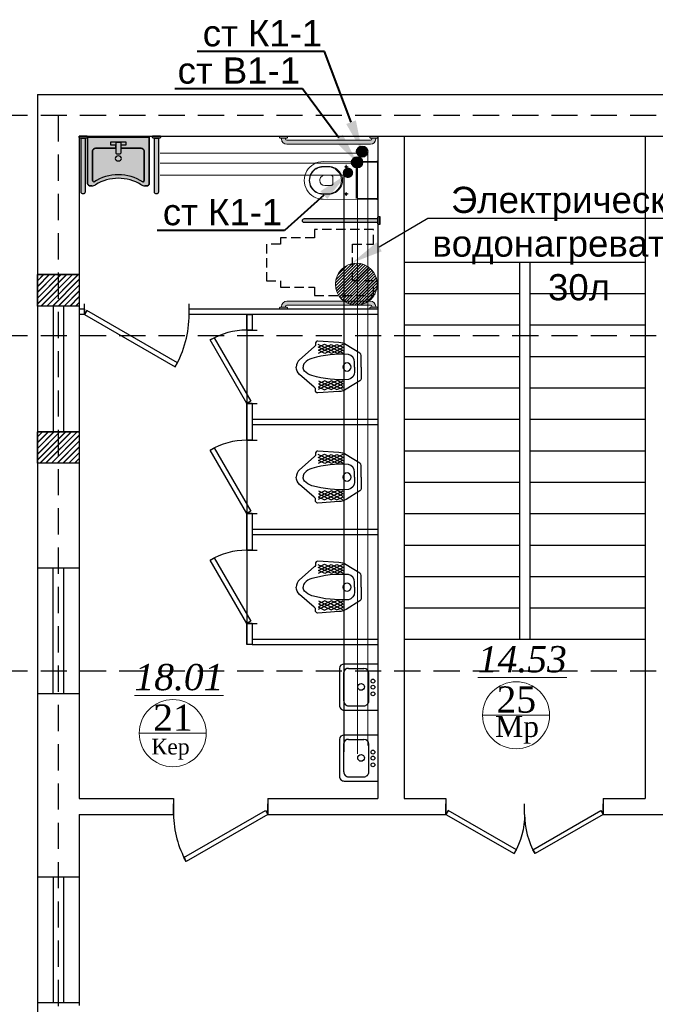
# Model space of a CAD drawing. Header units: inches. Extents: x 8001 to 766003, y -84601 to 563258.
# Tile 149 of 169: x 478436 to 484503, y 277172 to 286567. Entities that reach past the tile are written whole.
import ezdxf
from ezdxf import colors
from ezdxf.entities.mleader import LeaderData, LeaderLine
from ezdxf.math import Vec2, Vec3

# ---------------------------------------------------------------- set-up
doc = ezdxf.new("R2010")
doc.units = ezdxf.units.IN
doc.header["$MEASUREMENT"] = 0
for name, pattern in [('( Hidden )', [0.375, 0.25, -0.125]), ('One Roomed$0$CENTER2', [1.125, 0.75, -0.125, 0.125, -0.125]), ('штриховая', [19.049999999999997, 12.7, -6.349999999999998])]:
    doc.linetypes.add(name, pattern=pattern)
doc.layers.add('-K1 TRUBA', color=7, linetype='Continuous', lineweight=40, true_color=0x692e0a)
for name, color, linetype, lineweight in [('.', 7, 'Continuous', 15), ('_0', 7, 'Continuous', 15), ('В1', 160, 'Continuous', 25), ('раз.вну', 250, 'Continuous', 20), ('Сантехника', 5, 'Continuous', 13), ('СТЕНЫ', 7, 'Continuous', 40), ('Т3', 10, 'Continuous', 25)]:
    doc.layers.add(name, color=color, linetype=linetype, lineweight=lineweight)
for name, color, linetype in [('SANTEH', 30, 'Continuous'), ('santex', 152, 'Continuous'), ('АСО-сантехника', 22, 'Continuous'), ('сан.техника', 146, 'Continuous')]:
    doc.layers.add(name, color=color, linetype=linetype)
doc.styles.get("Standard").update_dxf_attribs({"font": 'arial.ttf'})
doc.styles.add('TIEMS', font='times.ttf')
pattern_1 = [(45, (0, 0), (-27.57716446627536, 27.57716446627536), []), (45, (2, 0), (-27.57716446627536, 27.57716446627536), [])]

# ---------------------------------------------------------------- blocks, each defined once
blk = doc.blocks.new('*U283')
at = {"color": 5}
for p, q in [((-36, 8.881784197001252e-16), (-36, 3.999999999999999)), ((0, 0), (0, 3.999999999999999))]:
    blk.add_line(p, q, dxfattribs=at)
blk.add_lwpolyline([(0, 8.881784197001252e-16), (-31.1769145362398, -17.99999999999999), (-32.05191453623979, -16.48445554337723), (-0.875, 1.515544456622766)], close=True, dxfattribs=at)
blk.add_arc((0, 0), 36, 180, 209.9999999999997, dxfattribs=at)
blk = doc.blocks.new('*U284')
at = {"color": 5}
for p, q in [((-30, 5.181040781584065e-16), (-30, 3.999999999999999)), ((0, 0), (0, 3.999999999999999))]:
    blk.add_line(p, q, dxfattribs=at)
blk.add_lwpolyline([(0, 8.881784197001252e-16), (-25.98076211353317, -14.99999999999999), (-26.85576211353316, -13.48445554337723), (-0.875, 1.515544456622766)], close=True, dxfattribs=at)
blk.add_arc((0, 0), 30, 180, 209.9999999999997, dxfattribs=at)
blk = doc.blocks.new('ffffffffffffffffdddddfffx')
at = {"layer": '.'}
h = blk.add_hatch(dxfattribs=at)
h.set_pattern_fill('JIS_LC_8', color=32, scale=5)
h.set_pattern_definition(pattern_1)
h.paths.add_polyline_path([(2132516.529162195, 2055206.57200169), (2132916.529162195, 2055206.57200169), (2132916.529162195, 2054906.57200169), (2132516.529162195, 2054906.57200169)])
h = blk.add_hatch(dxfattribs=at)
h.set_pattern_fill('JIS_LC_8', color=32, scale=5)
h.set_pattern_definition(pattern_1)
h.paths.add_polyline_path([(2132516.529162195, 2053706.57200169), (2132916.529162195, 2053706.57200169), (2132916.529162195, 2053406.57200169), (2132516.529162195, 2053406.57200169)])
for p, q in [((2132916.529162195, 2055206.57200169), (2132516.529162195, 2055206.57200169)), ((2132916.529162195, 2054906.57200169), (2132516.529162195, 2054906.57200169)), ((2132916.529162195, 2053706.57200169), (2132516.529162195, 2053706.57200169)), ((2132916.529162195, 2053406.57200169), (2132516.529162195, 2053406.57200169))]:
    blk.add_line(p, q)
at = {"color": 5}
for p, q in [((2132666.529162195, 2054906.57200169), (2132666.529162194, 2053706.57200169)), ((2132766.529162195, 2054906.57200169), (2132766.529162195, 2053706.57200169))]:
    blk.add_line(p, q, dxfattribs=at)
at = {"color": 0}
for points in [[(2132516.529162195, 2055206.57200169), (2132916.529162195, 2055206.57200169), (2132916.529162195, 2054906.57200169), (2132516.529162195, 2054906.57200169)], [(2132516.529162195, 2053706.57200169), (2132916.529162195, 2053706.57200169), (2132916.529162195, 2053406.57200169), (2132516.529162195, 2053406.57200169)]]:
    blk.add_lwpolyline(points, close=True, dxfattribs=at)
blk = doc.blocks.new('*U297')
at = {"color": 5}
for p, q in [((0, 0), (-1.434995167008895e-16, -3.999999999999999)), ((28, 1.184237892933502e-16), (28, -3.999999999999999))]:
    blk.add_line(p, q, dxfattribs=at)
blk.add_lwpolyline([(-1.434995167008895e-16, -4.738375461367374e-16), (24.24871130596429, 14), (25.12371130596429, 12.48445554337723), (0.8749999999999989, -1.515544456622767)], close=True, dxfattribs=at)
blk.add_arc((0, 0), 28, 0, 29.99999999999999, dxfattribs=at)
blk = doc.blocks.new('*U298')
at = {"color": 5}
for p, q in [((0, 0), (-1.434995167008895e-16, -3.999999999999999)), ((28, 1.184237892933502e-16), (28, -3.999999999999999))]:
    blk.add_line(p, q, dxfattribs=at)
blk.add_lwpolyline([(-1.434995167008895e-16, -4.738375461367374e-16), (24.24871130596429, 14), (25.12371130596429, 12.48445554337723), (0.8749999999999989, -1.515544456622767)], close=True, dxfattribs=at)
blk.add_arc((0, 0), 28, 0, 29.99999999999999, dxfattribs=at)
blk = doc.blocks.new('*U299')
at = {"color": 5}
for p, q in [((0, 0), (0, -3.999999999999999)), ((-40, -5.921189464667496e-16), (-40, -4))]:
    blk.add_line(p, q, dxfattribs=at)
blk.add_lwpolyline([(0, -4.738375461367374e-16), (-34.64101615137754, 20), (-35.51601615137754, 18.48445554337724), (-0.875, -1.515544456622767)], close=True, dxfattribs=at)
blk.add_arc((0, 0), 40, 150, 180, dxfattribs=at)
blk = doc.blocks.new('fghgf')
at = {"layer": 'сан.техника', "color": 0, "lineweight": 25}
for p, q in [((1052278.910882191, -1094001.955807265), (1052102.939203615, -1094088.496655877)), ((1052162.102095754, -1094004.992324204), (1052102.939203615, -1094030.802756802)), ((1052216.713999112, -1094004.992324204), (1052102.939203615, -1094062.686231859)), ((1052102.939203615, -1094033.839273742), (1052213.680003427, -1094090.014918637)), ((1052105.9731993, -1094004.992324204), (1052275.876891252, -1094090.014918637)), ((1052157.551106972, -1094091.533181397), (1052339.590772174, -1094006.510586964)), ((1052338.073774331, -1094088.496655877), (1052162.102095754, -1094004.992324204)), ((1052213.680003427, -1094090.014918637), (1052338.073774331, -1094032.321019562)), ((1052338.073774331, -1094061.1679691), (1052216.713999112, -1094004.992324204)), ((1052339.590772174, -1094032.321019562), (1052278.910882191, -1094001.955807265)), ((1052105.9731993, -1094059.649706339), (1052157.551106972, -1094091.533181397)), ((1052275.876891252, -1094090.014918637), (1052338.073774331, -1094061.1679691)), ((1052102.939203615, -1094407.331397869), (1052213.680003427, -1094351.155752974)), ((1052278.910882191, -1094439.214864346), (1052102.939203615, -1094352.674015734)), ((1052216.713999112, -1094436.178347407), (1052102.939203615, -1094378.484439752)), ((1052162.102095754, -1094436.178347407), (1052102.939203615, -1094410.367914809)), ((1052105.9731993, -1094381.520965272), (1052157.551106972, -1094349.637490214)), ((1052105.9731993, -1094436.178347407), (1052275.876891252, -1094351.155752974)), ((1052157.551106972, -1094349.637490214), (1052339.590772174, -1094434.660084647)), ((1052338.073774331, -1094352.674015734), (1052162.102095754, -1094436.178347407)), ((1052213.680003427, -1094351.155752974), (1052338.073774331, -1094408.849652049)), ((1052338.073774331, -1094380.002702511), (1052216.713999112, -1094436.178347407)), ((1052275.876891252, -1094351.155752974), (1052338.073774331, -1094380.002702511)), ((1052339.590772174, -1094408.849652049), (1052278.910882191, -1094439.214864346))]:
    blk.add_line(p, q, dxfattribs=at)
for points in [[(1051931.518518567, -1094220.585335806), (1051931.518518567, -1094110.405764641, -0.2587507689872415), (1051943.664491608, -1094088.506745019), (1052072.599260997, -1094008.028849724, -0.1319240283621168), (1052142.38113329, -1093986.773196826), (1052342.624767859, -1093973.108849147, -0.4931859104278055), (1052365.37972601, -1093998.919281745, 0.3290875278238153), (1052379.032701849, -1094027.766231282), (1052518.596446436, -1094150.745343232, -0.2216688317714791), (1052549.133976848, -1094220.585335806, -0.08890636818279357)], [(1051992.198408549, -1094220.585335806), (1051992.198408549, -1094173.519250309, -0.3548112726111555), (1052051.361300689, -1094100.642740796, -0.08551412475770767), (1052400.270662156, -1094138.599258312, -0.1429113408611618), (1052470.05253445, -1094182.628818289, -0.1797639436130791), (1052484.70001678, -1094220.585335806, -0.4439485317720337)], [(1051931.518518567, -1094220.585335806), (1051931.518518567, -1094330.76490697, 0.2587507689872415), (1051943.664491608, -1094352.663926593), (1052072.599260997, -1094433.141821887, 0.1319240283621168), (1052142.38113329, -1094454.397474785), (1052342.624767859, -1094468.061822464, 0.4931859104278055), (1052365.37972601, -1094442.251389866, -0.3290875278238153), (1052379.032701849, -1094413.404440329), (1052518.596446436, -1094290.425328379, 0.2216688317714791), (1052549.133976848, -1094220.585335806, 0.08890636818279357)], [(1051992.198408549, -1094220.585335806), (1051992.198408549, -1094267.651421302, 0.3548112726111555), (1052051.361300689, -1094340.527930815, 0.08551412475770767), (1052400.270662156, -1094302.571413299, 0.1429113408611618), (1052470.05253445, -1094258.541853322, 0.1797639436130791), (1052484.70001678, -1094220.585335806, 0.4439485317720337)]]:
    blk.add_lwpolyline(points, format="xyb", dxfattribs=at)
blk.add_circle((1052065.014276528, -1094220.585335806), 39.03259394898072, dxfattribs=at)
blk = doc.blocks.new('21')
at = {"layer": '.', "lineweight": 30, "transparency": 33554687}
h = blk.add_hatch(color=1, dxfattribs=at)
h.dxf.hatch_style = 1
h.set_gradient(color1=(255, 255, 255), one_color=1, tint=1)
h.paths.add_polyline_path([(3499544.730136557, -1424689.234497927), (3499557.430136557, -1424689.234497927), (3499557.430136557, -1424613.034497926), (3499544.730136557, -1424613.034497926), (3499538.380136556, -1424619.384497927), (3499538.380136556, -1424682.884497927)])
edge = h.paths.add_edge_path()
edge.add_line((3499538.380136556, -1424670.181612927), (3499538.380136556, -1424632.087382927))
edge.add_line((3499538.380136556, -1424632.087382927), (3499026.380136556, -1424632.087382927))
edge.add_arc((3499026.380136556, -1424651.134497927), 19.04711499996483, 89.99999999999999, 270)
edge.add_line((3499026.380136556, -1424670.181612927), (3499538.380136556, -1424670.181612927))
blk.add_lwpolyline([(3499538.380136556, -1424670.181612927), (3499538.380136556, -1424632.087382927), (3499026.380136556, -1424632.087382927, 1), (3499026.380136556, -1424670.181612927)], format="xyb", close=True)
blk.add_lwpolyline([(3499544.730136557, -1424689.234497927), (3499557.430136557, -1424689.234497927), (3499557.430136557, -1424613.034497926), (3499544.730136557, -1424613.034497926), (3499538.380136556, -1424619.384497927), (3499538.380136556, -1424682.884497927)], close=True)
at = {"layer": '_0', "color": 0, "lineweight": 25}
for points in [[(3499026.380136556, -1424670.181612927), (3499538.380136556, -1424670.181612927), (3499538.380136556, -1424632.087382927), (3499026.380136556, -1424632.087382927)], [(3499557.430136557, -1424613.034497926), (3499544.730136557, -1424613.034497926), (3499538.380136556, -1424619.384497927), (3499538.380136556, -1424682.884497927), (3499544.730136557, -1424689.234497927), (3499557.430136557, -1424689.234497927)], [(3499557.430136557, -1424613.034497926), (3499557.430136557, -1424689.234497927)]]:
    blk.add_lwpolyline(points, dxfattribs=at)
blk.add_lwpolyline([(3499538.380136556, -1424632.087382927), (3499538.380136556, -1424670.181612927)], close=True, dxfattribs=at)
blk.add_arc((3499026.380136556, -1424651.134497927), 19.04711499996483, 90, 270, dxfattribs=at)
blk = doc.blocks.new('Rac7')
at = {"layer": '.', "lineweight": 30, "transparency": 33554687}
h = blk.add_hatch(color=1, dxfattribs=at)
h.dxf.hatch_style = 1
h.set_gradient(color1=(255, 255, 255), one_color=1, tint=1)
edge = h.paths.add_edge_path()
edge.add_line((-38988.30350479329, -23808.42117611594), (-38999.94733869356, -23808.42117611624))
edge.add_arc((-38999.94733869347, -23868.42117611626), 60.00000000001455, 90.00000000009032, 122.2280471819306)
edge.add_arc((-39230.96035782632, -23501.9766628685), 373.1842521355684, 237.7719528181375, 302.22804718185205, ccw=False)
edge.add_arc((-39461.97337695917, -23868.42117611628), 60.00000000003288, 57.77195281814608, 89.99999999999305)
edge.add_line((-39461.97337695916, -23808.42117611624), (-39473.61721086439, -23808.42117611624))
edge.add_ellipse((-39473.61721085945, -23829.60549407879), major_axis=(-26.96185922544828, -9.842192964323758e-12), ratio=0.7857142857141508, start_angle=269.9999999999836, end_angle=359.9999999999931)
edge.add_line((-39500.5790700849, -23829.60549407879), (-39500.5790700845, -24232.10769044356))
edge.add_line((-39500.5790700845, -24232.10769044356), (-38961.34164556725, -24232.10769044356))
edge.add_line((-38961.34164556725, -24232.10769044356), (-38961.34164556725, -23829.60549408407))
edge.add_ellipse((-38988.30350479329, -23829.60549407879), major_axis=(-26.96185922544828, -9.842192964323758e-12), ratio=0.7857142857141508, start_angle=179.9999999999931, end_angle=269.9999999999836)
at = {"lineweight": 25}
for p, q in [((-39500.5790700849, -23829.60549407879), (-39500.5790700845, -24232.10769044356)), ((-39500.5790700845, -24232.10769044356), (-39500.5790700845, -23829.60549407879)), ((-39461.97337695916, -23808.42117611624), (-39473.61721086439, -23808.42117611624)), ((-39473.61721085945, -23808.42117611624), (-39461.97337695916, -23808.42117611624)), ((-39456.5234781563, -24114.9241397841), (-39456.52347815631, -23859.14371952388)), ((-39456.5234781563, -23859.14371952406), (-39456.5234781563, -24114.924139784)), ((-39005.3972374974, -23859.14371952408), (-39005.39723749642, -24114.92413978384)), ((-39005.39723749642, -24114.92413978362), (-39005.3972374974, -23859.14371952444)), ((-38988.30350479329, -23808.42117611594), (-38999.94733869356, -23808.42117611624)), ((-38999.94733869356, -23808.42117611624), (-38988.30350479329, -23808.42117611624)), ((-38961.34164556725, -24232.10769044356), (-38961.34164556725, -23829.60549408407)), ((-38961.34164556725, -23829.60549407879), (-38961.34164556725, -24232.10769044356)), ((-39252.52984520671, -24185.89597805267), (-39252.52984520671, -24093.57448542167)), ((-39209.39087044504, -24185.89597805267), (-39209.39087044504, -24093.57448542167)), ((-39252.52984520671, -24136.10845774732), (-39429.56161893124, -24136.10845774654)), ((-39429.56161893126, -24136.10845774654), (-39252.52984520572, -24136.10845774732)), ((-39297.04374571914, -24193.54828215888), (-39297.04374571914, -24164.01005671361)), ((-39297.04374571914, -24164.01005671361), (-39252.52984520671, -24164.01005671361)), ((-39297.04374571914, -24164.01005671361), (-39252.52984520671, -24164.01005671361)), ((-39297.04374571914, -24193.54828215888), (-39297.04374571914, -24164.01005671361)), ((-39164.87696993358, -24193.54828215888), (-39297.04374571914, -24193.54828215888)), ((-39164.87696993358, -24193.54828215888), (-39297.04374571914, -24193.54828215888)), ((-39252.52984520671, -24164.01005671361), (-39252.52984520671, -24136.10845774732)), ((-39252.52984520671, -24185.89597805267), (-39209.39087044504, -24185.89597805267)), ((-39032.35909672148, -24136.10845774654), (-39209.39087044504, -24136.10845774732)), ((-39209.39087044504, -24136.10845774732), (-39209.39087044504, -24164.01005671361)), ((-39209.39087044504, -24136.10845774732), (-39032.35909672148, -24136.10845774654)), ((-39209.39087044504, -24164.01005671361), (-39164.87696993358, -24164.01005671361)), ((-39209.39087044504, -24164.01005671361), (-39164.87696993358, -24164.01005671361)), ((-39164.87696993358, -24164.01005671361), (-39164.87696993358, -24193.54828215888)), ((-39164.87696993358, -24164.01005671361), (-39164.87696993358, -24193.54828215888)), ((-39500.5790700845, -24232.10769044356), (-38961.34164556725, -24232.10769044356)), ((-38961.34164556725, -24232.10769044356), (-39500.5790700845, -24232.10769044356))]:
    blk.add_line(p, q, dxfattribs=at)
for centre, radius, start, end in [((-39461.97337695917, -23868.42117611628), 60.00000000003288, 57.77195281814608, 89.99999999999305), ((-39461.97337695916, -23868.42117611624), 60, 57.77195281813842, 90), ((-39230.96035782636, -23501.97666286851), 402.7224775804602, 237.7087416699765, 302.2912583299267), ((-39230.96035782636, -23501.97666286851), 402.7224775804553, 237.708741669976, 302.2912583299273), ((-39230.96035782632, -23501.9766628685), 373.1842521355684, 237.7719528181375, 302.228047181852), ((-39230.96035782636, -23501.97666286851), 373.1842521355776, 237.7719528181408, 302.2280471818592), ((-38999.94733869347, -23868.42117611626), 60.00000000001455, 90.00000000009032, 122.2280471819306), ((-38999.94733869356, -23868.42117611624), 60, 90, 122.2280471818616)]:
    blk.add_arc(centre, radius, start, end, dxfattribs=at)
for centre, major_axis, ratio, start_param, end_param in [((-39473.61721085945, -23829.60549407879), (-26.96185922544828, -9.842192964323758e-12), 0.7857142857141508, 4.712388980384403, 6.283185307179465), ((-39429.56161893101, -23859.14371952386), (-26.96185922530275, -1.743337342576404e-11), 0.7857142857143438, 5.37293991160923, 6.28318530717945), ((-39032.359096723, -23859.14371952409), (-26.9618592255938, -1.341028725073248e-11), 0.7857142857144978, 3.141592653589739, 4.051838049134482), ((-38988.30350479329, -23829.60549407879), (-26.96185922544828, -9.842192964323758e-12), 0.7857142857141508, 3.141592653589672, 4.712388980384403), ((-39429.56161893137, -24114.9241397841), (-26.96185922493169, -8.477217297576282e-12), 0.7857142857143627, 6.283185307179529, 7.853981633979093), ((-39032.3590967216, -24114.9241397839), (-26.96185922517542, 4.088171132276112e-12), 0.7857142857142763, 7.85398163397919, 9.424777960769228)]:
    blk.add_ellipse(centre, major_axis=major_axis, ratio=ratio, start_param=start_param, end_param=end_param, dxfattribs=at)
at = {"lineweight": 25, "extrusion": (0, 0, -1)}
for centre, major_axis, ratio, start_param, end_param in [((-39473.61721085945, -23829.60549407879), (-26.96185922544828, -9.842192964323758e-12), 0.7857142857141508, 1.211384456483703e-13, 1.570796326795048), ((-39429.56161893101, -23859.14371952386), (-26.96185922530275, -1.743337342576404e-11), 0.7857142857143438, 1.360184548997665e-13, 0.9102453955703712), ((-39032.359096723, -23859.14371952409), (-26.9618592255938, -1.341028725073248e-11), 0.7857142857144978, 2.231347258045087, 3.141592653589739), ((-38988.30350479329, -23829.60549407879), (-26.96185922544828, -9.842192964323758e-12), 0.7857142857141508, 1.570796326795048, 3.141592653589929), ((-39231.00426818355, -24048.02331776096), (27.85480897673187, -3.253154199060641e-13), 0.7857142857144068, -3.141592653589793, 3.141592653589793), ((-39429.56161893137, -24114.9241397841), (-26.96185922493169, -8.477217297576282e-12), 0.7857142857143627, -1.570796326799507, 5.670513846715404e-14), ((-39230.96035782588, -24104.03082472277), (-25.34457466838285, -1.224571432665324e-11), 0.7857142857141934, 0.5528155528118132, 2.588777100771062), ((-39032.3590967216, -24114.9241397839), (-26.96185922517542, 4.088171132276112e-12), 0.7857142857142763, -3.141592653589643, -1.570796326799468)]:
    blk.add_ellipse(centre, major_axis=major_axis, ratio=ratio, start_param=start_param, end_param=end_param, dxfattribs=at)
blk.add_ellipse((-39231.00426818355, -24048.02331776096), major_axis=(-27.85480897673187, 3.253154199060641e-13), ratio=0.7857142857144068, dxfattribs=at)
blk = doc.blocks.new('One Roomed$0$KP3.00$0$$0$A$C3973421A')
at = {"color": 0, "lineweight": 20}
for p, q in [((187.5028896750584, 172.6299999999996), (0, 172.6300000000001)), ((197.5028896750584, 162.63), (197.5028896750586, -162.63)), ((205.6090406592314, 172.63), (205.6090406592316, -172.63)), ((470.4520744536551, 132.6300000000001), (518.0000000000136, 132.6300000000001)), ((470.4520744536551, 127.63), (520.0000000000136, 127.63)), ((426.7985122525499, 30.00000000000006), (426.7985122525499, -29.99999999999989)), ((446.7985122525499, 50.00000000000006), (502.9461693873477, 50.00000000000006)), ((446.7985122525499, -49.99999999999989), (502.9461693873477, -49.99999999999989)), ((187.5028896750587, -172.63), (0, -172.63)), ((470.4520744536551, -127.63), (520.0000000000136, -127.63)), ((470.4520744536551, -132.63), (518.0000000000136, -132.63))]:
    blk.add_line(p, q, dxfattribs=at)
at = {"color": 0, "linetype": 'One Roomed$0$CENTER2', "lineweight": 20, "ltscale": 30}
for p, q in [((317, 130), (283, 130)), ((300, 147), (300, 113)), ((317, -130), (283, -130)), ((300, -147), (300, -113))]:
    blk.add_line(p, q, dxfattribs=at)
at = {"color": 0, "lineweight": 20}
blk.add_lwpolyline([(0, 175.5672209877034, -0.4158598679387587), (7.039322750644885, 182.5671105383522), (520.0000000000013, 180, -1), (520.0000000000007, -180), (7.039322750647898, -182.5671105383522, -0.4158598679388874), (0, -175.5672209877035)], format="xyb", close=True, dxfattribs=at)
for centre in [(300, 130), (300, -130)]:
    blk.add_circle(centre, 10, dxfattribs=at)
for centre, radius, start, end in [((187.5028896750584, 162.63), 10, 6.999999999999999e-15, 90), ((468.1028777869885, 1.137e-13), 132.6508033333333, 88.98525988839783, 271.0147401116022), ((473.1097420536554, 1.137e-13), 127.6576676, 91.19291023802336, 268.8070897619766), ((520.3491966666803, 1.137e-13), 132.6508033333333, 268.9852598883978, 91.01474011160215), ((522.3483965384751, 1.137e-13), 127.6516034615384, 268.9458745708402, 91.05412542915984), ((446.7985122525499, 30.00000000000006), 20, 90, 180), ((502.9461693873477, 1.137e-13), 50, 6.999999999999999e-15, 90), ((502.9461693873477, 0), 50, 270, 6.999999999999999e-15), ((446.7985122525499, -29.99999999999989), 20, 180, 270), ((187.5028896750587, -162.63), 10, 270, 6.999999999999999e-15)]:
    blk.add_arc(centre, radius, start, end, dxfattribs=at)
blk = doc.blocks.new('s55')
at = {"layer": '.', "lineweight": 30}
h = blk.add_hatch(color=1, dxfattribs=at)
h.dxf.hatch_style = 1
h.set_gradient(color1=(255, 255, 255), one_color=1, tint=1)
edge = h.paths.add_edge_path()
edge.add_line((868.149999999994, 76.19999999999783), (69.84999999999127, 76.19999999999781))
edge.add_arc((69.84999999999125, 25.39999999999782), 50.8, 90.00000000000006, 180)
edge.add_line((19.04999999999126, 25.39999999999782), (19.04999999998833, 19.04999999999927))
edge.add_line((19.04999999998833, 19.04999999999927), (57.14999999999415, 19.04999999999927))
edge.add_line((57.14999999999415, 19.04999999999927), (57.14999999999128, 25.39999999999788))
edge.add_arc((69.84999999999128, 25.39999999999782), 12.7, 89.99999999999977, 179.9999999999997, ccw=False)
edge.add_line((69.84999999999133, 38.09999999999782), (868.1499999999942, 38.09999999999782))
edge.add_arc((868.1499999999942, 25.3999999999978), 12.70000000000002, 0, 90, ccw=False)
edge.add_line((880.8499999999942, 25.3999999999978), (880.8499999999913, 19.04999999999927))
edge.add_line((880.8499999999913, 19.04999999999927), (918.9499999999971, 19.04999999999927))
edge.add_line((918.9499999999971, 19.04999999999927), (918.9499999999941, 25.40000000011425))
edge.add_arc((868.1499999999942, 25.39999999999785), 50.79999999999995, 1.312852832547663e-10, 90.00000000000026)
h.paths.add_polyline_path([(76.19999999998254, 12.70000000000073), (69.84999999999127, 19.04999999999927), (6.349999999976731, 19.04999999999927), (0, 12.70000000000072), (0, 0), (76.19999999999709, 0)])
h.paths.add_polyline_path([(937.9999999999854, 12.70000000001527), (931.6499999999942, 19.04999999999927), (868.1499999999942, 19.04999999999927), (861.7999999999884, 12.70000000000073), (861.7999999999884, 0), (938, 0)])
for points in [[(76.19999999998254, 12.70000000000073), (69.84999999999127, 19.04999999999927), (6.349999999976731, 19.04999999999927), (0, 12.70000000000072), (0, 0), (76.19999999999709, 0)], [(937.9999999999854, 12.70000000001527), (931.6499999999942, 19.04999999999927), (868.1499999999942, 19.04999999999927), (861.7999999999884, 12.70000000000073), (861.7999999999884, 0), (938, 0)]]:
    blk.add_lwpolyline(points, close=True)
blk.add_lwpolyline([(868.149999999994, 76.19999999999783), (69.84999999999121, 76.19999999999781, 0.4142135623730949), (19.04999999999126, 25.39999999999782), (19.04999999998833, 19.04999999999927), (57.14999999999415, 19.04999999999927), (57.14999999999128, 25.39999999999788, -0.4142135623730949), (69.84999999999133, 38.09999999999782), (868.1499999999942, 38.09999999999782, -0.4142135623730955), (880.8499999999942, 25.3999999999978), (880.8499999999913, 19.04999999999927), (918.9499999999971, 19.04999999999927), (918.9499999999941, 25.40000000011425, 0.414213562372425)], format="xyb", close=True)
at = {"layer": 'SANTEH', "lineweight": 20, "ltscale": 5}
for p, q in [((6.349999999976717, 19.04999999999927), (0, 12.70000000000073)), ((0, 0), (0, 12.70000000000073)), ((6.349999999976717, 19.04999999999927), (69.84999999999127, 19.04999999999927)), ((19.04999999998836, 19.04999999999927), (19.04999999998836, 25.39999999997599)), ((57.14999999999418, 25.3999999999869), (57.14999999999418, 19.04999999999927)), ((69.84999999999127, 76.19999999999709), (868.1499999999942, 76.20000000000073)), ((868.1499999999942, 38.09999999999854), (69.84999999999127, 38.10000000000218)), ((69.84999999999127, 19.04999999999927), (76.19999999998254, 12.70000000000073)), ((76.19999999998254, 12.70000000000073), (76.19999999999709, 0)), ((868.1499999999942, 19.04999999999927), (861.7999999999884, 12.70000000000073)), ((861.7999999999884, 0), (861.7999999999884, 12.70000000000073)), ((868.1499999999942, 19.04999999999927), (931.6499999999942, 19.04999999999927)), ((880.8499999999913, 19.04999999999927), (880.8499999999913, 25.40000000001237)), ((918.9499999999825, 25.40000000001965), (918.9499999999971, 19.04999999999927)), ((931.6499999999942, 19.04999999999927), (938, 12.70000000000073)), ((937.9999999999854, 12.70000000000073), (938, 0))]:
    blk.add_line(p, q, dxfattribs=at)
for points in [[(0, 0), (76.19999999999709, 0)], [(861.7999999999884, 0), (938, 0)]]:
    blk.add_lwpolyline(points, dxfattribs=at)
for centre, radius, start, end in [((69.84999999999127, 25.39999999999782), 50.8, 90, 180), ((69.84999999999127, 25.39999999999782), 12.7, 90, 180), ((868.1499999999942, 25.39999999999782), 50.8, 0, 90), ((868.1499999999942, 25.39999999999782), 12.7, 0, 90)]:
    blk.add_arc(centre, radius, start, end, dxfattribs=at)
blk = doc.blocks.new('dccc')
at = {"layer": '.', "lineweight": 30}
h = blk.add_hatch(color=1, dxfattribs=at)
h.dxf.hatch_style = 1
h.set_gradient(color1=(255, 255, 255), one_color=1, tint=1)
h.paths.add_polyline_path([(3499366.175401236, -1424531.293487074), (3499366.175401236, -1424518.593487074), (3499289.975401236, -1424518.593487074), (3499289.975401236, -1424531.293487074), (3499296.325401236, -1424537.643487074), (3499359.825401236, -1424537.643487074)])
edge = h.paths.add_edge_path()
edge.add_line((3499347.122516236, -1424537.643487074), (3499309.028286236, -1424537.643487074))
edge.add_line((3499309.028286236, -1424537.643487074), (3499309.028286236, -1425237.643487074))
edge.add_arc((3499328.075401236, -1425237.643487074), 19.04711499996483, 180, 360)
edge.add_line((3499347.122516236, -1425237.643487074), (3499347.122516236, -1424537.643487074))
blk.add_lwpolyline([(3499366.175401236, -1424531.293487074), (3499366.175401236, -1424518.593487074), (3499289.975401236, -1424518.593487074), (3499289.975401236, -1424531.293487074), (3499296.325401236, -1424537.643487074), (3499359.825401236, -1424537.643487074)], close=True)
blk.add_lwpolyline([(3499347.122516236, -1424537.643487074), (3499309.028286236, -1424537.643487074), (3499309.028286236, -1425237.643487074, 1), (3499347.122516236, -1425237.643487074)], format="xyb", close=True)
at = {"layer": '_0', "color": 0, "lineweight": 25}
for points in [[(3499289.975401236, -1424518.593487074), (3499289.975401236, -1424531.293487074), (3499296.325401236, -1424537.643487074), (3499359.825401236, -1424537.643487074), (3499366.175401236, -1424531.293487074), (3499366.175401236, -1424518.593487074)], [(3499289.975401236, -1424518.593487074), (3499366.175401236, -1424518.593487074)], [(3499347.122516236, -1425237.643487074), (3499347.122516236, -1424537.643487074), (3499309.028286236, -1424537.643487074), (3499309.028286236, -1425237.643487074)]]:
    blk.add_lwpolyline(points, dxfattribs=at)
blk.add_lwpolyline([(3499309.028286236, -1424537.643487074), (3499347.122516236, -1424537.643487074)], close=True, dxfattribs=at)
blk.add_arc((3499328.075401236, -1425237.643487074), 19.04711499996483, 180, 0, dxfattribs=at)
blk = doc.blocks.new('АСО-умывальник 2')
at = {"layer": 'АСО-сантехника'}
for p, q in [((3164349.537016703, 85682.41847243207), (3164705.230561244, 85682.41847240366)), ((3164349.537016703, 85682.41847243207), (3164349.537016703, 85194.03819659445)), ((3164659.513119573, 85636.701030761), (3164495.330926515, 85636.701030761)), ((3164755.782147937, 85636.61013098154), (3164756.027718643, 85244.83535399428)), ((3164444.533769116, 85290.5527956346), (3164444.533769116, 85585.90387333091)), ((3164710.310277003, 85290.5527956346), (3164710.025948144, 85591.27093497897)), ((3164705.230561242, 85194.03819659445), (3164349.537016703, 85194.03819659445)), ((3164705.230561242, 85194.03819659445), (3164353.098885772, 85194.03819659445)), ((3164659.513119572, 85239.75563826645), (3164495.330926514, 85239.75563826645))]:
    blk.add_line(p, q, dxfattribs=at)
at = {"layer": 'АСО-сантехника', "extrusion": (0, 0, -1)}
for centre, major_axis, ratio, start_param, end_param in [((3164495.330926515, 85585.90387333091), (-35.91901446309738, -35.91901446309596), 0.9999999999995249, 0.7853981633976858, 2.356194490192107), ((3164659.513119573, 85585.90387333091), (-35.91901446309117, -35.91901446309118), 0.9999999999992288, 2.356194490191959, 3.809618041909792), ((3164705.230561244, 85631.62131500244), (-35.91901446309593, 35.9190144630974), 0.9999999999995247, 0.7853981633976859, 2.257825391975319), ((3164400.284558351, 85501.50601508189), (14.36760578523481, 14.36760578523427), 0.9999999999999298, 3.926990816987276, 10.21017612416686), ((3164400.284558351, 85437.67923449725), (14.36760578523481, 14.36760578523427), 0.9999999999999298, 3.926990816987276, 10.21017612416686), ((3164526.478934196, 85439.46041061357), (-25.14331012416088, 25.14331012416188), 0.9999999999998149, 5.497787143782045, 11.78097245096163), ((3164400.284558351, 85366.73478812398), (14.36760578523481, 14.36760578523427), 0.9999999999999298, 3.926990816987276, 10.21017612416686), ((3164495.330926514, 85290.5527956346), (35.91901446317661, 35.91901446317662), 0.9999999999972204, 2.356194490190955, 3.926990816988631), ((3164659.513119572, 85290.5527956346), (35.91901446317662, -35.91901446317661), 0.99999999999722, -0.7853981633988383, 0.7853981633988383), ((3164705.230561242, 85244.83535399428), (35.91901446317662, -35.91901446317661), 0.99999999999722, -0.7853981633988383, 0.7853981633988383)]:
    blk.add_ellipse(centre, major_axis=major_axis, ratio=ratio, start_param=start_param, end_param=end_param, dxfattribs=at)
blk = doc.blocks.new('hkgk')
for p, q in [((176571.1995090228, 102129.3399678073), (231521.1995090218, 102129.3399678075)), ((176571.1995090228, 102129.3399678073), (176571.1995090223, 93229.33996780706)), ((176971.1995090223, 101729.3399678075), (182621.1995090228, 101729.3399678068)), ((176971.1995090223, 101729.3399678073), (176971.1995090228, 95409.33996780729)), ((179821.1995090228, 101729.3399678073), (179821.1995090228, 95409.33996780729)), ((180071.1995090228, 101729.3399678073), (180071.1995090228, 95409.33996780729)), ((182371.1995090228, 101729.3399678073), (182371.1995090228, 95409.33996780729)), ((180071.1995090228, 100529.3399678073), (182371.1995090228, 100529.3399678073)), ((181171.1995090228, 100529.3399678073), (181171.1995090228, 96929.33996780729)), ((181271.1995090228, 100529.3399678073), (181271.1995090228, 96929.33996780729)), ((180071.1995090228, 100229.3399678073), (181171.1995090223, 100229.3399678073)), ((181271.1995090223, 100229.3399678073), (182371.1995090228, 100229.3399678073)), ((180071.1995090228, 99929.33996780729), (181171.1995090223, 99929.33996780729)), ((181271.1995090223, 99929.33996780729), (182371.1995090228, 99929.33996780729)), ((180071.1995090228, 99629.33996780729), (181171.1995090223, 99629.33996780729)), ((181271.1995090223, 99629.33996780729), (182371.1995090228, 99629.33996780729)), ((180071.1995090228, 99329.33996780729), (181171.1995090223, 99329.33996780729)), ((181271.1995090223, 99329.33996780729), (182371.1995090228, 99329.33996780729)), ((180071.1995090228, 99029.33996780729), (181171.1995090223, 99029.33996780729)), ((181271.1995090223, 99029.33996780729), (182371.1995090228, 99029.33996780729)), ((180071.1995090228, 98729.33996780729), (181171.1995090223, 98729.33996780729)), ((181271.1995090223, 98729.33996780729), (182371.1995090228, 98729.33996780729)), ((180071.1995090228, 98429.33996780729), (181171.1995090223, 98429.33996780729)), ((181271.1995090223, 98429.33996780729), (182371.1995090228, 98429.33996780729)), ((180071.1995090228, 98129.33996780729), (181171.1995090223, 98129.33996780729)), ((181271.1995090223, 98129.33996780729), (182371.1995090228, 98129.33996780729)), ((180071.1995090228, 97829.33996780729), (181171.1995090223, 97829.33996780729)), ((181271.1995090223, 97829.33996780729), (182371.1995090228, 97829.33996780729)), ((176972.7463723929, 97609.33996780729), (176572.7463723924, 97609.33996780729)), ((180071.1995090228, 97529.33996780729), (181171.1995090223, 97529.33996780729)), ((181271.1995090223, 97529.33996780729), (182371.1995090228, 97529.33996780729)), ((180071.1995090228, 97229.33996780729), (181171.1995090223, 97229.33996780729)), ((181271.1995090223, 97229.33996780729), (182371.1995090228, 97229.33996780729)), ((180071.1995090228, 96929.33996780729), (182371.1995090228, 96929.33996780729)), ((176972.7463723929, 96409.33996780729), (176572.7463723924, 96409.33996780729)), ((176971.1995090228, 95409.33996780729), (177871.1995090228, 95409.33996780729)), ((177871.1995090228, 95409.33996780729), (177871.1995090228, 95259.33996780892)), ((178771.1995090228, 95409.33996780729), (179821.1995090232, 95409.33996780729)), ((178771.1995090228, 95409.33996780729), (178771.1995090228, 95259.33996780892)), ((180071.1995090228, 95409.33996780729), (180471.1995090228, 95409.33996780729)), ((180071.1995090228, 95409.33996780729), (180471.1995090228, 95409.33996780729)), ((180471.1995090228, 95409.33996780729), (180471.1995090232, 95259.33996780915)), ((181971.1995090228, 95409.33996780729), (182371.1995090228, 95409.33996780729)), ((181971.1995090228, 95409.33996780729), (181971.1995090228, 95259.33996780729)), ((176971.1995090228, 95259.33996780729), (176971.1995090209, 93434.33996780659)), ((176971.1995090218, 95259.33996780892), (177871.1995090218, 95259.33996780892)), ((178771.1995090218, 95259.33996780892), (180471.1995090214, 95259.33996780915)), ((181971.1995090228, 95259.33996780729), (183721.1995090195, 95259.33996780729)), ((176971.1995090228, 94659.33996780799), (176571.1995090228, 94659.33996780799)), ((176972.7463723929, 93459.33996780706), (176572.7463723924, 93459.33996780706))]:
    blk.add_line(p, q)
at = {"color": 1, "linetype": '( Hidden )', "ltscale": 1000}
for p, q in [((170227.6217216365, 101929.3399678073), (231321.1995090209, 101929.3399678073)), ((176769.6526456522, 101929.3399678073), (176769.6526456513, 50364.70336688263)), ((170227.6217216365, 99829.33996780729), (231321.1995090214, 99829.33996780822)), ((170227.621721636, 96629.33996780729), (231321.1995090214, 96629.33996780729))]:
    blk.add_line(p, q, dxfattribs=at)
at = {"color": 5}
for p, q in [((176722.7463723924, 96409.33996780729), (176722.7463723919, 97609.33996780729)), ((176822.7463723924, 96409.33996780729), (176822.7463723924, 97609.33996780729)), ((176721.1995090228, 94659.33996780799), (176721.1995090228, 93459.33996780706)), ((176821.1995090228, 94659.33996780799), (176821.1995090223, 93459.33996780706))]:
    blk.add_line(p, q, dxfattribs=at)
at = {"lineweight": 0, "ltscale": 100}
for p, q in [((180820.4880489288, 96204.96751380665), (181460.4880489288, 96204.96751380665)), ((177543.0747114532, 96034.08789337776), (178183.0747114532, 96034.08789337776))]:
    blk.add_line(p, q, dxfattribs=at)
at = {"linetype": 'штриховая', "ltscale": 7}
blk.add_lwpolyline([(178759.132456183, 100349.5146919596), (178892.43634434, 100349.5146919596), (178892.43634434, 100289.8123160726), (179215.424728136, 100289.8123160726), (179215.424728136, 100210.2303645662), (179779.132456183, 100210.2303645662), (179779.132456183, 100349.5146919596), (179579.132456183, 100349.5146919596), (179579.132456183, 100699.5146919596), (179779.132456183, 100699.5146919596), (179779.132456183, 100838.7990193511), (179215.424728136, 100838.7990193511), (179215.424728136, 100759.2170678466), (178892.43634434, 100759.2170678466), (178892.43634434, 100699.5146919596), (178759.132456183, 100699.5146919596)], close=True, dxfattribs=at)
at = {"color": 0}
for points in [[(176572.7463723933, 100409.3399678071), (176972.7463723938, 100409.3399678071)], [(177019.6526456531, 100079.3399678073), (177019.6526456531, 100029.3399678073)]]:
    blk.add_lwpolyline(points, dxfattribs=at)
at = {"color": 5}
for points in [[(177019.6526456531, 100079.3399678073), (176971.1995090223, 100079.3399678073)], [(179819.6526456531, 100079.3399678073), (178019.6526456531, 100079.3399678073)], [(178019.6526456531, 100029.3399678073), (178019.6526456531, 100079.3399678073)], [(177019.6526456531, 100029.3399678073), (176971.1995090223, 100029.3399678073)], [(177019.6526456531, 100029.3399678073), (176971.1995090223, 100029.3399678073)], [(179819.6526456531, 100029.3399678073), (178019.6526456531, 100029.3399678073)], [(178569.6526456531, 100029.3399678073), (178019.6526456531, 100029.3399678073)], [(178569.6526456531, 99879.33996780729), (178569.6526456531, 100029.3399678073), (178619.6526456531, 100029.3399678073), (178619.6526456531, 99879.33996780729)], [(178569.6526456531, 100029.3399678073), (178569.6526456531, 96879.33996780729)], [(178619.6526456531, 99879.33996780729), (178569.6526456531, 99879.33996780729)], [(178569.6526456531, 98829.33996780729), (178569.6526456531, 99179.33996780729)], [(178619.6526456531, 99179.33996780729), (178569.6526456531, 99179.33996780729)], [(178619.6526456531, 99179.33996780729), (178619.6526456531, 98829.33996780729)], [(178619.6526456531, 99029.33996780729), (178619.6526456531, 99029.33996780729), (178619.6526456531, 99029.33996780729), (179819.6526456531, 99029.33996780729)], [(178619.6526456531, 98979.33996780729), (178619.6526456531, 98979.33996780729), (179819.6526456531, 98979.33996780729)], [(178619.6526456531, 98829.33996780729), (178569.6526456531, 98829.33996780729)], [(178569.6526456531, 97779.33996780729), (178569.6526456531, 98129.33996780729)], [(178619.6526456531, 98129.33996780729), (178569.6526456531, 98129.33996780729)], [(178619.6526456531, 98129.33996780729), (178619.6526456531, 97779.33996780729)], [(178619.6526456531, 97979.33996780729), (178619.6526456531, 97979.33996780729), (178619.6526456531, 97979.33996780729), (179819.6526456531, 97979.33996780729)], [(178619.6526456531, 97929.33996780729), (178619.6526456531, 97929.33996780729), (179819.6526456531, 97929.33996780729)], [(178619.6526456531, 97929.33996780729), (178619.6526456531, 97929.33996780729), (179819.6526456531, 97929.33996780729)], [(178619.6526456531, 97779.33996780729), (178569.6526456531, 97779.33996780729)], [(178619.6526456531, 97079.33996780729), (178619.6526456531, 96879.33996780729), (178569.6526456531, 96879.33996780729), (178569.6526456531, 97079.33996780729)], [(178619.6526456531, 97079.33996780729), (178569.6526456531, 97079.33996780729)], [(178619.6526456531, 96929.33996780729), (178619.6526456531, 96929.33996780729), (178619.6526456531, 96929.33996780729), (179819.6526456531, 96929.33996780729)], [(178619.6526456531, 96879.33996780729), (178619.6526456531, 96879.33996780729), (179819.6526456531, 96879.33996780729)]]:
    blk.add_lwpolyline(points, dxfattribs=at)
at = {"layer": 'СТЕНЫ', "color": 0, "linetype": 'ByBlock', "lineweight": 0, "ltscale": 100}
for centre in [(181140.4880489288, 96204.96751380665), (177863.0747114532, 96034.08789337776)]:
    blk.add_circle(centre, 320, dxfattribs=at)
at = {"color": 1, "lineweight": 30, "xscale": -1, "rotation": 270}
for name, p in [('21', (1601658.887143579, -3397828.09016875)), ('21', (1602358.887143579, -3397828.09016875)), ('dccc', (1604357.392654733, -3398403.488318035))]:
    blk.add_blockref(name, p, dxfattribs=at)
at = {"color": 0}
blk.add_blockref('ffffffffffffffffdddddfffx', (-1955945.329653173, -1954797.232033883), dxfattribs=at)
at = {"xscale": 25.00000000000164, "yscale": 25.00000000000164, "zscale": 25.00000000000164}
for name, p, rotation in [('*U299', (177019.6526456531, 100029.3399678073), 179.9999999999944), ('*U298', (178569.6526456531, 99179.33996780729), 89.99999999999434), ('*U297', (178569.6526456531, 98129.33996780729), 89.99999999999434), ('*U297', (178569.6526456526, 97079.33996780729), 89.99999999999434)]:
    blk.add_blockref(name, p, dxfattribs=dict(at, rotation=rotation))
at = {"color": 5, "yscale": 25, "zscale": 25}
for name, p, xscale in [('*U283', (178771.1995090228, 95259.33996780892), 25), ('*U284', (180471.1995090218, 95259.33996781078), -25), ('*U284', (181971.1995090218, 95259.33996781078), 25)]:
    blk.add_blockref(name, p, dxfattribs=dict(at, xscale=xscale))
at = {"layer": 'santex', "color": 0, "lineweight": 5, "rotation": 179.999919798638}
blk.add_blockref('One Roomed$0$KP3.00$0$$0$A$C3973421A', (179818.7883234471, 101308.5607771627), dxfattribs=at)
at = {"layer": 'АСО-сантехника', "xscale": -0.9, "yscale": 0.9, "zscale": 0.9}
for p in [(3027734.235960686, 19579.51230843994), (3027734.235960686, 18902.09021933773)]:
    blk.add_blockref('АСО-умывальник 2', p, dxfattribs=at)
at = {"layer": 'раз.вну', "color": 0, "lineweight": 25, "xscale": -1}
for p in [(1231591.539134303, 1193748.105641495), (1231591.539134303, 1192698.105641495), (1231591.539134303, 1191648.105641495)]:
    blk.add_blockref('fghgf', p, dxfattribs=at)
at = {"layer": 'Сантехника', "color": 0, "lineweight": -2, "xscale": 1.094137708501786, "yscale": 1.094137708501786, "zscale": 1.094137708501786, "rotation": 180}
blk.add_blockref('Rac7', (134419.6324624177, 75206.07718721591), dxfattribs=at)
at = {"layer": 'Сантехника', "color": 0, "lineweight": -2, "rotation": 180}
blk.add_blockref('s55', (179819.6526456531, 101729.3399678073), dxfattribs=at)
at = {"layer": 'Сантехника', "color": 0, "lineweight": -2, "xscale": -1}
blk.add_blockref('s55', (179819.6526456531, 100079.3399678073), dxfattribs=at)
at = {"lineweight": 0, "ltscale": 100, "char_height": 250, "attachment_point": 5, "style": 'TIEMS'}
for s, insert in [('\\A1;{\\fTimes New Roman|b0|i1|c204|p18;\\L14.53}', (181199.560971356, 96737.16752356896)), ('\\A1;{\\fTimes New Roman|b0|i1|c204|p18;\\L18.01}', (177922.1476338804, 96566.28790314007)), ('\\A1;25', (181142.6250444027, 96353.21678868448)), ('\\A1;21', (177865.211706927, 96182.33716825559))]:
    blk.add_mtext(s, dxfattribs=dict(at, insert=insert))
at = {"lineweight": 0, "ltscale": 100, "width": 1156.471053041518, "attachment_point": 5, "style": 'TIEMS'}
for s, insert, char_height in [('\\A1;Мр', (181148.9173538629, 96065.57034671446), 200), ('\\A1;Кер', (177841.9321646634, 95881.11821749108), 150)]:
    blk.add_mtext(s, dxfattribs=dict(at, insert=insert, char_height=char_height))

msp = doc.modelspace()

# ---------------------------------------------------------------- block references
at = {"color": 25}
msp.add_blockref('hkgk', (302034.1337840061, 183724.9024351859), dxfattribs=at)

# ---------------------------------------------------------------- next in the draw order: hatches: boundary and pattern name
at = {"layer": '-K1 TRUBA', "linetype": 'ByBlock', "lineweight": 40}
h = msp.add_hatch(color=3, dxfattribs=at)
h.dxf.hatch_style = 1
edge = h.paths.add_edge_path()
edge.add_arc((481705.9779511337, 285308.7191633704), 50, 360, 720)
h = msp.add_hatch(color=5, dxfattribs=at)
h.dxf.hatch_style = 1
edge = h.paths.add_edge_path()
edge.add_arc((481657.6370503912, 285206.5074613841), 50, 360, 720)
at = {"ltscale": 150}
h = msp.add_hatch(dxfattribs=at)
h.set_pattern_fill('JIS_LC_20A', color=1)
h.set_pattern_definition([(45, (38536.08732628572, 334502.3159970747), (-14.14213562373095, 14.14213562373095), []), (45, (38537.08732628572, 334502.3159970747), (-14.14213562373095, 14.14213562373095), [])])
edge = h.paths.add_edge_path()
edge.add_arc((481651.5162223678, 284042.8846905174), 200, 0, 360)
at = {"layer": 'В1', "lineweight": 50, "ltscale": 10}
h = msp.add_hatch(color=6, dxfattribs=at)
edge = h.paths.add_edge_path()
edge.add_arc((481569.4632326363, 285106.087280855), 50.00000056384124, 180, 540, ccw=False)

# ---------------------------------------------------------------- next in the draw order: linework, layer by layer
at = {"layer": '-K1 TRUBA', "color": 3, "linetype": 'ByBlock', "lineweight": 40}
msp.add_circle((481705.0409094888, 285308.0939915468), 50, dxfattribs=at)
at = {"layer": '-K1 TRUBA', "color": 5, "linetype": 'ByBlock', "lineweight": 40}
msp.add_circle((481656.7000087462, 285205.8822895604), 50, dxfattribs=at)
at = {"layer": '.', "color": 1, "ltscale": 150}
msp.add_circle((481649.5242869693, 284042.8846905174), 200, dxfattribs=at)
at = {"color": 3, "linetype": 'ByBlock', "const_width": 10}
msp.add_lwpolyline([(481759.8415529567, 279639.1606755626), (481759.8415529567, 285293.7258999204), (479774.6326793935, 285293.7258999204)], dxfattribs=at)
at = {"color": 5, "linetype": 'ByBlock', "const_width": 10}
msp.add_lwpolyline([(479775.0538044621, 285198.7220938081), (481660.0343419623, 285198.7220938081), (481660.0343419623, 279560.339374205)], dxfattribs=at)
at = {"color": 1, "linetype": 'ByBlock', "const_width": 10}
msp.add_lwpolyline([(481531.8146308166, 279579.7529190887), (481531.8146308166, 285083.2970781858), (479773.8491353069, 285083.2970781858)], dxfattribs=at)

# ---------------------------------------------------------------- next in the draw order: leaders
at = {"layer": '-K1 TRUBA', "color": 3, "linetype": 'ByBlock', "lineweight": 0}
ml = msp.add_multileader_mtext('Standard', dxfattribs=at)
ml.set_content('ст К1-1', color=3)
ml.set_leader_properties(color=256, linetype='ByLayer', lineweight=-1)
ml.build(insert=Vec2(0, 0))
ml.multileader.update_dxf_attribs({"has_dogleg": 0, "text_left_attachment_type": 6, "text_right_attachment_type": 6, "dogleg_length": 0.36, "arrow_head_size": 300})
ctx = ml.context
ctx.base_point, ctx.char_height, ctx.arrow_head_size, ctx.landing_gap_size, ctx.plane_origin = Vec3(480161.7913573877, 286262.2215271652), 250, 300, 60.75, Vec3(488175.942625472, 282707.9598363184)
ctx.left_attachment, ctx.right_attachment, ctx.text_align_type = 6, 6, 1
notes = []
notes.append((ctx, [(0, (1, 1, 0), (481345.7250272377, 286262.2215271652), (-1, 0), 0.36, [(0, [(481705.0409094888, 285308.0939915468)], 0, [])])]))
ctx.mtext.insert, ctx.mtext.width, ctx.mtext.defined_height, ctx.mtext.alignment, ctx.mtext.flow_direction = Vec3(480753.5781923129, 286562.2215271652), 2702.5, 2367.809121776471, 2, 5
at = {"layer": '-K1 TRUBA', "color": 5, "linetype": 'ByBlock', "lineweight": 0}
ml = msp.add_multileader_mtext('Standard', dxfattribs=at)
ml.set_content('ст В1-1', color=5)
ml.set_leader_properties(color=256, linetype='ByLayer', lineweight=-1)
ml.build(insert=Vec2(0, 0))
ml.multileader.update_dxf_attribs({"has_dogleg": 0, "text_left_attachment_type": 6, "text_right_attachment_type": 6, "dogleg_length": 0.36, "arrow_head_size": 300})
ctx = ml.context
ctx.base_point, ctx.char_height, ctx.arrow_head_size, ctx.landing_gap_size, ctx.plane_origin = Vec3(479921.4341681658, 285906.4736996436), 250, 300, 60.75, Vec3(488185.2641620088, 283206.2412846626)
ctx.left_attachment, ctx.right_attachment, ctx.text_align_type = 6, 6, 1
notes.append((ctx, [(0, (1, 1, 0), (481134.8698844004, 285906.4736996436), (-1, 0), 0.36, [(0, [(481660.0343419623, 285198.7220938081)], 0, [])])]))
ctx.mtext.insert, ctx.mtext.width, ctx.mtext.defined_height, ctx.mtext.alignment, ctx.mtext.flow_direction = Vec3(480527.9720262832, 286206.4736996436), 2702.5, 2367.809121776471, 2, 5
at = {"layer": '-K1 TRUBA', "color": 6, "linetype": 'ByBlock', "lineweight": 0}
ml = msp.add_multileader_mtext('Standard', dxfattribs=at)
ml.set_content('ст К1-1', color=6)
ml.set_leader_properties(color=256, linetype='ByLayer', lineweight=-1)
ml.build(insert=Vec2(0, 0))
ml.multileader.update_dxf_attribs({"has_dogleg": 0, "text_left_attachment_type": 6, "text_right_attachment_type": 6, "dogleg_length": 0.36, "arrow_head_size": 300})
ctx = ml.context
ctx.base_point, ctx.char_height, ctx.arrow_head_size, ctx.landing_gap_size, ctx.plane_origin = Vec3(479780.7948623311, 284555.412043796), 250, 300, 60.75, Vec3(487794.9461304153, 281001.1503529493)
ctx.left_attachment, ctx.right_attachment, ctx.text_align_type = 6, 6, 1
notes.append((ctx, [(0, (1, 1, 0), (480964.728532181, 284555.412043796), (-1, 0), 0.36, [(0, [(481562.4138315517, 285094.0368641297)], 0, [])])]))
ctx.mtext.insert, ctx.mtext.width, ctx.mtext.defined_height, ctx.mtext.alignment, ctx.mtext.flow_direction = Vec3(480372.5816972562, 284855.412043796), 2702.5, 2367.809121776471, 2, 5
at = {"layer": 'Т3'}
ml = msp.add_multileader_mtext('Standard', dxfattribs=at)
ml.set_content('Электрический\\Pводонагреватель\\P30л', color=256)
ml.set_leader_properties(color=256, linetype='ByLayer', lineweight=-1)
ml.build(insert=Vec2(0, 0))
ml.multileader.update_dxf_attribs({"has_dogleg": 0, "text_left_attachment_type": 6, "text_right_attachment_type": 6, "dogleg_length": 0.36, "arrow_head_size": 300})
ctx = ml.context
ctx.base_point, ctx.char_height, ctx.arrow_head_size, ctx.landing_gap_size, ctx.plane_origin = Vec3(482330.9615103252, 284672.3907736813), 250, 300, 60.75, Vec3(463364.6403939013, 283658.9053219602)
ctx.left_attachment, ctx.right_attachment, ctx.text_align_type = 6, 6, 1
notes.append((ctx, [(0, (1, 1, 0), (482330.6015103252, 284672.3907736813), (1, 0), 0.36, [(0, [(481608.8918271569, 284246.5598592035)], 0, [])])]))
ctx.mtext.insert, ctx.mtext.width, ctx.mtext.defined_height, ctx.mtext.alignment, ctx.mtext.flow_direction = Vec3(483774.9823152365, 284972.3907736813), 2702.5, 2367.809121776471, 2, 5
for ctx, leaders in notes:
    for number, flags, end, landing, length, lines in leaders:
        leader = LeaderData()
        leader.index, (leader.has_last_leader_line, leader.has_dogleg_vector, leader.attachment_direction) = number, flags
        leader.last_leader_point, leader.dogleg_vector, leader.dogleg_length = Vec3(end), Vec3(landing), length
        for number, points, colour, breaks in lines:
            line = LeaderLine()
            line.index, line.vertices, line.color, line.breaks = number, Vec3.list(points), colors.encode_raw_color(colour), breaks
            leader.lines.append(line)
        ctx.leaders.append(leader)

doc.saveas('drawing.dxf')
